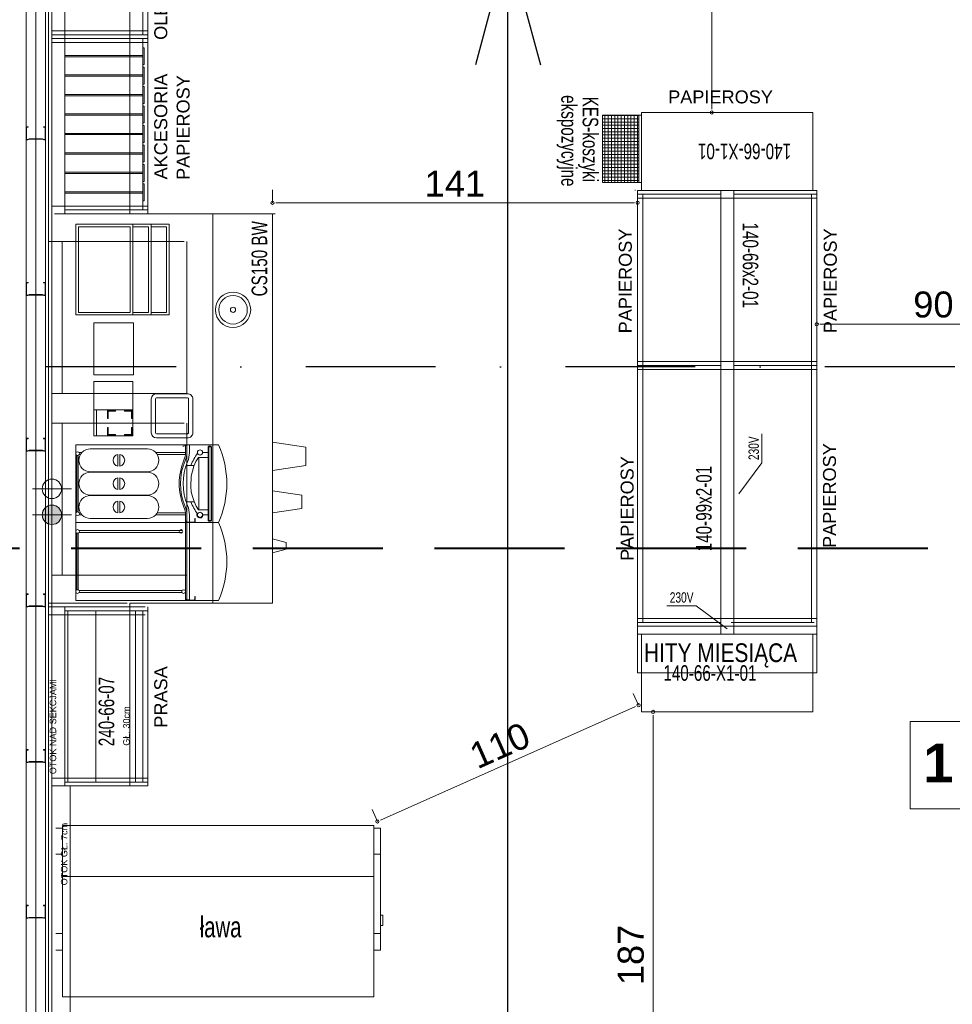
# Model space of a CAD drawing. Header units: millimetres. Extents: x 2016045 to 2079203, y -1576958 to -1542749.
# Tile 20 of 109: x 2031627 to 2035221, y -1565857 to -1562063. Entities that reach past the tile are written whole.
import ezdxf

# ---------------------------------------------------------------- set-up
doc = ezdxf.new("R2010")
doc.units = ezdxf.units.MM
doc.header["$MEASUREMENT"] = 0
for name, pattern in [('Dashed', [5644.44, 2822.22, -2822.22]), ('OSIE', [1000, 500, -250, 0, -250]), ('Przerywana DŁUGA', [700, 500, -200])]:
    doc.linetypes.add(name, pattern=pattern)
for name, color, linetype, lineweight, true_color in [('0_Nr_pióra__11', 7, 'Continuous', 5, 0x6d6d6d), ('Defpoints_Nr_pióra__12', 7, 'Continuous', 5, 0x9f9f9f), ('EWAKUACJA_Nr_pióra__105', 7, 'Continuous', 25, 0xa40f02), ('Instalacje Wod-Kan_Nr_pióra__12', 7, 'Continuous', 5, 0x9f9f9f), ('Instalacje Wod-Kan_Nr_pióra__92', 7, 'Continuous', 5, 0xbdc1c1), ('MEBLE PKN_Nr_pióra__11', 7, 'Continuous', 5, 0x6d6d6d), ('MEBLE PKN_Nr_pióra__12', 7, 'Continuous', 5, 0x9f9f9f), ('OSIE_Nr_pióra__2', 7, 'Continuous', 25, 0x0322fc), ('Otok szary_Nr_pióra__11', 7, 'Continuous', 5, 0x6d6d6d), ('URZADZENIA GASTRO_Nr_pióra__12', 7, 'Continuous', 5, 0x9f9f9f), ('Wymiarowanie_Nr_pióra__3', 7, 'Continuous', 35, 0x008200), ('Wymiary wew_Nr_pióra__11', 7, 'Continuous', 5, 0x6d6d6d), ('Wymiary wew_Nr_pióra__12', 7, 'Continuous', 5, 0x9f9f9f)]:
    doc.layers.add(name, color=color, linetype=linetype, lineweight=lineweight, true_color=true_color)
for name, color, linetype, lineweight in [('Budowlane - Posadzka_Nr_pióra__7', 7, 'Continuous', 13), ('Budowlane - Sciany Wew_Nr_pióra__251', 94, 'Continuous', 20), ('Konstrukcja - scian dzialowych_Nr_pióra__7', 7, 'Continuous', 13), ('opis pomieszczeń_Nr_pióra__1', 7, 'Continuous', 0), ('opis pomieszczeń_Nr_pióra__7', 7, 'Continuous', 13), ('Otok szary_Nr_pióra__1', 7, 'Continuous', 0), ('PRZEKROJE PARTER_Nr_pióra__5', 7, 'Continuous', 40), ('Wymiarowanie_Nr_pióra__1', 7, 'Continuous', 0), ('Ściany_Nr_pióra__51', 5, 'Continuous', 13)]:
    doc.layers.add(name, color=color, linetype=linetype, lineweight=lineweight)
for name, color, linetype in [('EWAKUACJA', 7, 'Continuous'), ('PRZEKROJE PARTER', 7, 'Continuous'), ('Wymiarowanie', 7, 'Continuous')]:
    doc.layers.add(name, color=color, linetype=linetype)
doc.styles.add('GENERATED_STYLE_1', font='arial.ttf')
doc.styles.add('GENERATED_STYLE_4', font='arial.ttf')
doc.linetypes.add('ZIGZAG', pattern='A,0,[1,A1 - Zamość - pawilon - rzut parteru1.Shx,S=0.079365,R=0,X=0,Y=0],-11,0', length=11)
doc.dimstyles.new('GENERATED_STYLE__1', dxfattribs={"dimtxt": 125, "dimasz": 114, "dimexe": 0.18, "dimexo": 0, "dimgap": 0.09, "dimtad": 1, "dimtih": 1, "dimtoh": 1, "dimdec": 0, "dimlfac": 0.1, "dimzin": 0, "dimdsep": 46, "dimtxsty": 'GENERATED_STYLE_1', "dimblk": 'ARROWHEAD_2', "dimblk1": 'ARROWHEAD_2', "dimblk2": 'ARROWHEAD_2', "dimcen": 0.09, "dimclrd": 7, "dimclre": 7, "dimclrt": 7, "dimadec": 4, "dimazin": 0, "dimtfac": 1, "dimtdec": 4, "dimtmove": 0, "dimatfit": 3, "dimfxl": 0, "dimtolj": 1, "dimtzin": 0, "dimarcsym": 0})
doc.dimstyles.new('GENERATED_STYLE__3', dxfattribs={"dimtxt": 125, "dimasz": 114, "dimexe": 0.18, "dimexo": 0, "dimgap": 0.09, "dimtad": 1, "dimdec": 0, "dimlfac": 0.1, "dimzin": 0, "dimdsep": 46, "dimtxsty": 'GENERATED_STYLE_1', "dimblk": 'ARROWHEAD_2', "dimblk1": 'ARROWHEAD_2', "dimblk2": 'ARROWHEAD_2', "dimcen": 0.09, "dimclrd": 7, "dimclre": 7, "dimclrt": 7, "dimadec": 4, "dimazin": 0, "dimtfac": 1, "dimtdec": 4, "dimtmove": 0, "dimatfit": 3, "dimfxl": 0, "dimtolj": 1, "dimtzin": 0, "dimarcsym": 0})

# ---------------------------------------------------------------- blocks, each defined once
blk = doc.blocks.new('Linia_12', base_point=(2033508.5, -1566600.1))
at = {"layer": 'EWAKUACJA_Nr_pióra__105', "linetype": 'Continuous'}
for p, q in [((2033508.5, -1561770.8), (2033383.5, -1562237.3)), ((2033508.5, -1566600.1), (2033508.5, -1561770.8)), ((2033508.5, -1561770.8), (2033633.5, -1562237.3))]:
    blk.add_line(p, q, dxfattribs=at)
blk = doc.blocks.new('*D79', base_point=(1682719.6, -1237567.4))
at = {"layer": 'Wymiarowanie_Nr_pióra__1', "linetype": 'Continuous'}
for p, q in [((2031751.4, -1566089.6), (2031751.4, -1565864.6)), ((2041101, -1566089.6), (2041101, -1565864.6)), ((2031678, -1565977.1), (2031751.4, -1565977.1)), ((2031751.4, -1565977.1), (2041101, -1565977.1)), ((2041101, -1565977.1), (2041174.4, -1565977.1))]:
    blk.add_line(p, q, dxfattribs=at)
at = {"layer": 'Wymiarowanie_Nr_pióra__3', "linetype": 'Continuous'}
for p, q in [((2031794.7, -1565902.1), (2031708.1, -1566052.1)), ((2041057.7, -1566052.1), (2041144.3, -1565902.1))]:
    blk.add_line(p, q, dxfattribs=at)
at = {"layer": 'Wymiarowanie_Nr_pióra__1', "insert": (2036283.9, -1565952.1), "char_height": 125, "attachment_point": 7, "style": 'GENERATED_STYLE_1'}
blk.add_mtext('\\A1;{\\fArial|b0|i0|c238|p38;935}', dxfattribs=at)
blk = doc.blocks.new('ARROWHEAD_2')
at = {"color": 0, "linetype": 'Continuous', "lineweight": 0}
for p, q in [((-0.378, -0.655), (0.378, 0.655)), ((0, 0), (-1, 0))]:
    blk.add_line(p, q, dxfattribs=at)
blk = doc.blocks.new('*D125', base_point=(1682719.6, -1237567.4))
at = {"layer": 'Wymiarowanie_Nr_pióra__1', "linetype": 'Continuous'}
for p, q in [((2044173.5, -1559800.9), (2043948.5, -1559800.9)), ((2044061, -1563400.9), (2044061, -1559800.9)), ((2044173.5, -1563400.9), (2043948.5, -1563400.9))]:
    blk.add_line(p, q, dxfattribs=at)
at = {"layer": 'Wymiarowanie_Nr_pióra__3', "linetype": 'Continuous'}
for p, q in [((2043986, -1559757.6), (2044136, -1559844.2)), ((2043986, -1563357.6), (2044136, -1563444.2))]:
    blk.add_line(p, q, dxfattribs=at)
at = {"layer": 'Wymiarowanie_Nr_pióra__1', "insert": (2044036, -1561743.2), "char_height": 125, "attachment_point": 7, "rotation": 90, "style": 'GENERATED_STYLE_1'}
blk.add_mtext('\\A1;{\\fArial|b0|i0|c238|p38;360}', dxfattribs=at)
blk = doc.blocks.new('*D142', base_point=(1682719.6, -1237567.4))
at = {"layer": 'Wymiarowanie_Nr_pióra__1', "linetype": 'Continuous'}
for p, q in [((2021278.9, -1559800.9), (2021053.9, -1559800.9)), ((2021166.4, -1563400.9), (2021166.4, -1559800.9)), ((2021278.9, -1563400.9), (2021053.9, -1563400.9))]:
    blk.add_line(p, q, dxfattribs=at)
at = {"layer": 'Wymiarowanie_Nr_pióra__3', "linetype": 'Continuous'}
for p, q in [((2021091.4, -1559757.6), (2021241.4, -1559844.2)), ((2021091.4, -1563357.6), (2021241.4, -1563444.2))]:
    blk.add_line(p, q, dxfattribs=at)
at = {"layer": 'Wymiarowanie_Nr_pióra__1', "insert": (2021141.4, -1561743.2), "char_height": 125, "attachment_point": 7, "rotation": 90, "style": 'GENERATED_STYLE_1'}
blk.add_mtext('\\A1;{\\fArial|b0|i0|c238|p38;360}', dxfattribs=at)
blk = doc.blocks.new('Płaszczyzna odcinająca_2', base_point=(2044401, -1564100.9))
at = {"layer": 'PRZEKROJE PARTER_Nr_pióra__5', "linetype": 'Przerywana DŁUGA'}
blk.add_line((2044226, -1564100.9), (2020876.3, -1564100.9), dxfattribs=at)

msp = doc.modelspace()

# ---------------------------------------------------------------- hatches: boundary and pattern name
at = {"layer": 'Instalacje Wod-Kan_Nr_pióra__92', "linetype": 'Continuous'}
msp.add_hatch(color=256, dxfattribs=at).paths.add_polyline_path([(2031713.9, -1563970.9, 1), (2031788.9, -1563970.9, 1)])
at = {"layer": 'MEBLE PKN_Nr_pióra__12', "linetype": 'Continuous'}
h = msp.add_hatch(dxfattribs=at)
h.set_pattern_fill('ANSI37', color=256, style=0, pattern_type=2)
h.set_pattern_definition([(360, (1827045.086, -1307807.213), (0, 12.5), []), (90, (1827045.086, -1307807.213), (-12.5, 0), [])])
h.paths.add_polyline_path([(2034013.5, -1562430.6), (2033873.5, -1562430.6), (2033873.5, -1562690.6), (2034013.5, -1562690.6)])

# ---------------------------------------------------------------- linework, layer by layer
at = {"layer": 'Budowlane - Posadzka_Nr_pióra__7', "linetype": 'Continuous'}
msp.add_line((2031751.7, -1567210.9), (2031751.7, -1563700.9), dxfattribs=at)
at = {"layer": 'Budowlane - Sciany Wew_Nr_pióra__251', "linetype": 'Continuous'}
for p, q in [((2031726.4, -1567265.9), (2031726.4, -1560745.9)), ((2031738.9, -1567278.4), (2031738.9, -1560758.4))]:
    msp.add_line(p, q, dxfattribs=at)
at = {"layer": 'Defpoints_Nr_pióra__12', "linetype": 'Continuous'}
for p, q in [((2034688.5, -1562735.6), (2034688.6, -1562735.6)), ((2032601.4, -1562780.9), (2032601.4, -1562780.9)), ((2033998.5, -1562768.4), (2033998.6, -1562768.4)), ((2033998.5, -1562780.9), (2033998.6, -1562780.9)), ((2034012, -1564704.7), (2034012, -1564704.7)), ((2033017.1, -1565178.4), (2033017.1, -1565178.4))]:
    msp.add_line(p, q, dxfattribs=at)
at = {"layer": 'Instalacje Wod-Kan_Nr_pióra__12', "linetype": 'Continuous'}
for p, q in [((2031826.4, -1563870.9), (2031676.4, -1563870.9)), ((2031826.4, -1563970.9), (2031676.4, -1563970.9))]:
    msp.add_line(p, q, dxfattribs=at)
for centre in [(2031751.4, -1563870.9), (2031751.4, -1563970.9)]:
    msp.add_circle(centre, 37.5, dxfattribs=at)
at = {"layer": 'Konstrukcja - scian dzialowych_Nr_pióra__7', "linetype": 'Continuous'}
for p, q in [((2031651.7, -1552440.9), (2031651.7, -1567210.9)), ((2031651.7, -1562525.9), (2031651.7, -1562475.9)), ((2031651.7, -1562475.9), (2031659.2, -1562475.9)), ((2031659.2, -1562477.6), (2031653.4, -1562477.6)), ((2031653.4, -1562477.6), (2031653.4, -1562524.3)), ((2031659.2, -1562475.9), (2031659.9, -1562475.9)), ((2031659.9, -1562477.6), (2031659.2, -1562477.6)), ((2031659.9, -1562475.9), (2031660.4, -1562476.4)), ((2031660.4, -1562477.1), (2031659.9, -1562477.6)), ((2031660.4, -1562476.4), (2031660.4, -1562477.1)), ((2031718.6, -1562476.4), (2031719.2, -1562475.9)), ((2031718.6, -1562477.1), (2031718.6, -1562476.4)), ((2031719.2, -1562477.6), (2031718.6, -1562477.1)), ((2031719.2, -1562475.9), (2031726.7, -1562475.9)), ((2031725.1, -1562477.6), (2031719.2, -1562477.6)), ((2031725.1, -1562524.3), (2031725.1, -1562477.6)), ((2031726.7, -1562475.9), (2031726.7, -1562525.9)), ((2031653.4, -1562524.3), (2031658.1, -1562524.3)), ((2031658.1, -1562524.3), (2031663.4, -1562522.3)), ((2031663.7, -1562523.9), (2031658.4, -1562525.9)), ((2031663.4, -1562522.3), (2031715, -1562522.3)), ((2031714.7, -1562523.9), (2031663.7, -1562523.9)), ((2031720.1, -1562525.9), (2031714.7, -1562523.9)), ((2031715, -1562522.3), (2031720.4, -1562524.3)), ((2031720.4, -1562524.3), (2031725.1, -1562524.3)), ((2031658.4, -1562525.9), (2031651.7, -1562525.9)), ((2031726.7, -1562525.9), (2031720.1, -1562525.9)), ((2031651.7, -1563125.9), (2031651.7, -1563075.9)), ((2031651.7, -1563075.9), (2031659.2, -1563075.9)), ((2031659.2, -1563077.6), (2031653.4, -1563077.6)), ((2031653.4, -1563077.6), (2031653.4, -1563124.3)), ((2031659.2, -1563075.9), (2031659.9, -1563075.9)), ((2031659.9, -1563077.6), (2031659.2, -1563077.6)), ((2031659.9, -1563075.9), (2031660.4, -1563076.4)), ((2031660.4, -1563077.1), (2031659.9, -1563077.6)), ((2031660.4, -1563076.4), (2031660.4, -1563077.1)), ((2031718.6, -1563076.4), (2031719.2, -1563075.9)), ((2031718.6, -1563077.1), (2031718.6, -1563076.4)), ((2031719.2, -1563077.6), (2031718.6, -1563077.1)), ((2031719.2, -1563075.9), (2031726.7, -1563075.9)), ((2031725.1, -1563077.6), (2031719.2, -1563077.6)), ((2031725.1, -1563124.3), (2031725.1, -1563077.6)), ((2031726.7, -1563075.9), (2031726.7, -1563125.9)), ((2031658.4, -1563125.9), (2031651.7, -1563125.9)), ((2031653.4, -1563124.3), (2031658.1, -1563124.3)), ((2031658.1, -1563124.3), (2031663.4, -1563122.3)), ((2031663.7, -1563123.9), (2031658.4, -1563125.9)), ((2031663.4, -1563122.3), (2031715, -1563122.3)), ((2031714.7, -1563123.9), (2031663.7, -1563123.9)), ((2031720.1, -1563125.9), (2031714.7, -1563123.9)), ((2031715, -1563122.3), (2031720.4, -1563124.3)), ((2031726.7, -1563125.9), (2031720.1, -1563125.9)), ((2031720.4, -1563124.3), (2031725.1, -1563124.3)), ((2031651.7, -1563725.9), (2031651.7, -1563675.9)), ((2031651.7, -1563675.9), (2031659.2, -1563675.9)), ((2031659.2, -1563677.6), (2031653.4, -1563677.6)), ((2031653.4, -1563677.6), (2031653.4, -1563724.3)), ((2031659.2, -1563675.9), (2031659.9, -1563675.9)), ((2031659.9, -1563677.6), (2031659.2, -1563677.6)), ((2031659.9, -1563675.9), (2031660.4, -1563676.4)), ((2031660.4, -1563677.1), (2031659.9, -1563677.6)), ((2031660.4, -1563676.4), (2031660.4, -1563677.1)), ((2031718.6, -1563676.4), (2031719.2, -1563675.9)), ((2031718.6, -1563677.1), (2031718.6, -1563676.4)), ((2031719.2, -1563677.6), (2031718.6, -1563677.1)), ((2031719.2, -1563675.9), (2031726.7, -1563675.9)), ((2031725.1, -1563677.6), (2031719.2, -1563677.6)), ((2031725.1, -1563724.3), (2031725.1, -1563677.6)), ((2031726.7, -1563675.9), (2031726.7, -1563725.9)), ((2031658.4, -1563725.9), (2031651.7, -1563725.9)), ((2031653.4, -1563724.3), (2031658.1, -1563724.3)), ((2031658.1, -1563724.3), (2031663.4, -1563722.3)), ((2031663.7, -1563723.9), (2031658.4, -1563725.9)), ((2031663.4, -1563722.3), (2031715, -1563722.3)), ((2031714.7, -1563723.9), (2031663.7, -1563723.9)), ((2031720.1, -1563725.9), (2031714.7, -1563723.9)), ((2031715, -1563722.3), (2031720.4, -1563724.3)), ((2031726.7, -1563725.9), (2031720.1, -1563725.9)), ((2031720.4, -1563724.3), (2031725.1, -1563724.3)), ((2031651.7, -1564325.9), (2031651.7, -1564275.9)), ((2031651.7, -1564275.9), (2031659.2, -1564275.9)), ((2031659.2, -1564277.6), (2031653.4, -1564277.6)), ((2031653.4, -1564277.6), (2031653.4, -1564324.3)), ((2031659.2, -1564275.9), (2031659.9, -1564275.9)), ((2031659.9, -1564277.6), (2031659.2, -1564277.6)), ((2031659.9, -1564275.9), (2031660.4, -1564276.4)), ((2031660.4, -1564277.1), (2031659.9, -1564277.6)), ((2031660.4, -1564276.4), (2031660.4, -1564277.1)), ((2031718.6, -1564276.4), (2031719.2, -1564275.9)), ((2031718.6, -1564277.1), (2031718.6, -1564276.4)), ((2031719.2, -1564277.6), (2031718.6, -1564277.1)), ((2031719.2, -1564275.9), (2031726.7, -1564275.9)), ((2031725.1, -1564277.6), (2031719.2, -1564277.6)), ((2031725.1, -1564324.3), (2031725.1, -1564277.6)), ((2031726.7, -1564275.9), (2031726.7, -1564325.9)), ((2031658.4, -1564325.9), (2031651.7, -1564325.9)), ((2031653.4, -1564324.3), (2031658.1, -1564324.3)), ((2031658.1, -1564324.3), (2031663.4, -1564322.3)), ((2031663.7, -1564323.9), (2031658.4, -1564325.9)), ((2031663.4, -1564322.3), (2031715, -1564322.3)), ((2031714.7, -1564323.9), (2031663.7, -1564323.9)), ((2031720.1, -1564325.9), (2031714.7, -1564323.9)), ((2031715, -1564322.3), (2031720.4, -1564324.3)), ((2031726.7, -1564325.9), (2031720.1, -1564325.9)), ((2031720.4, -1564324.3), (2031725.1, -1564324.3)), ((2031651.7, -1564925.9), (2031651.7, -1564875.9)), ((2031651.7, -1564875.9), (2031659.2, -1564875.9)), ((2031659.2, -1564877.6), (2031653.4, -1564877.6)), ((2031653.4, -1564877.6), (2031653.4, -1564924.3)), ((2031659.2, -1564875.9), (2031659.9, -1564875.9)), ((2031659.9, -1564877.6), (2031659.2, -1564877.6)), ((2031659.9, -1564875.9), (2031660.4, -1564876.4)), ((2031660.4, -1564877.1), (2031659.9, -1564877.6)), ((2031660.4, -1564876.4), (2031660.4, -1564877.1)), ((2031718.6, -1564876.4), (2031719.2, -1564875.9)), ((2031718.6, -1564877.1), (2031718.6, -1564876.4)), ((2031719.2, -1564877.6), (2031718.6, -1564877.1)), ((2031719.2, -1564875.9), (2031726.7, -1564875.9)), ((2031725.1, -1564877.6), (2031719.2, -1564877.6)), ((2031725.1, -1564924.3), (2031725.1, -1564877.6)), ((2031726.7, -1564875.9), (2031726.7, -1564925.9)), ((2031658.4, -1564925.9), (2031651.7, -1564925.9)), ((2031653.4, -1564924.3), (2031658.1, -1564924.3)), ((2031658.1, -1564924.3), (2031663.4, -1564922.3)), ((2031663.7, -1564923.9), (2031658.4, -1564925.9)), ((2031663.4, -1564922.3), (2031715, -1564922.3)), ((2031714.7, -1564923.9), (2031663.7, -1564923.9)), ((2031720.1, -1564925.9), (2031714.7, -1564923.9)), ((2031715, -1564922.3), (2031720.4, -1564924.3)), ((2031726.7, -1564925.9), (2031720.1, -1564925.9)), ((2031720.4, -1564924.3), (2031725.1, -1564924.3)), ((2031651.7, -1565525.9), (2031651.7, -1565475.9)), ((2031651.7, -1565475.9), (2031659.2, -1565475.9)), ((2031659.2, -1565477.6), (2031653.4, -1565477.6)), ((2031653.4, -1565477.6), (2031653.4, -1565524.3)), ((2031659.2, -1565475.9), (2031659.9, -1565475.9)), ((2031659.9, -1565477.6), (2031659.2, -1565477.6)), ((2031659.9, -1565475.9), (2031660.4, -1565476.4)), ((2031660.4, -1565477.1), (2031659.9, -1565477.6)), ((2031660.4, -1565476.4), (2031660.4, -1565477.1)), ((2031718.6, -1565476.4), (2031719.2, -1565475.9)), ((2031718.6, -1565477.1), (2031718.6, -1565476.4)), ((2031719.2, -1565477.6), (2031718.6, -1565477.1)), ((2031719.2, -1565475.9), (2031726.7, -1565475.9)), ((2031725.1, -1565477.6), (2031719.2, -1565477.6)), ((2031725.1, -1565524.3), (2031725.1, -1565477.6)), ((2031726.7, -1565475.9), (2031726.7, -1565525.9)), ((2031658.1, -1565524.3), (2031663.4, -1565522.3)), ((2031663.4, -1565522.3), (2031715, -1565522.3)), ((2031715, -1565522.3), (2031720.4, -1565524.3)), ((2031658.4, -1565525.9), (2031651.7, -1565525.9)), ((2031653.4, -1565524.3), (2031658.1, -1565524.3)), ((2031663.7, -1565523.9), (2031658.4, -1565525.9)), ((2031714.7, -1565523.9), (2031663.7, -1565523.9)), ((2031720.1, -1565525.9), (2031714.7, -1565523.9)), ((2031726.7, -1565525.9), (2031720.1, -1565525.9)), ((2031720.4, -1565524.3), (2031725.1, -1565524.3))]:
    msp.add_line(p, q, dxfattribs=at)
at = {"layer": 'Konstrukcja - scian dzialowych_Nr_pióra__7', "linetype": 'ZIGZAG'}
msp.add_line((2031689.2, -1566700.9), (2031689.2, -1560770.9), dxfattribs=at)
at = {"layer": 'MEBLE PKN_Nr_pióra__12', "linetype": 'Continuous'}
for p, q in [((2031801.4, -1562810.9), (2031801.4, -1560770.9)), ((2032121.4, -1562810.9), (2032121.4, -1560770.9)), ((2032101.4, -1562120.9), (2032101.4, -1561460.9)), ((2032121.4, -1562105.9), (2031751.4, -1562105.9)), ((2032121.4, -1562120.9), (2031751.4, -1562120.9)), ((2031751.4, -1562135.9), (2032121.4, -1562135.9)), ((2032101.4, -1562795.9), (2032101.4, -1562135.9)), ((2031751.4, -1562150.9), (2032121.4, -1562150.9)), ((2032106.4, -1562170.9), (2032101.4, -1562170.9)), ((2032106.4, -1562235.9), (2032106.4, -1562170.9)), ((2032101.4, -1562200.9), (2031801.4, -1562200.9)), ((2031801.4, -1562205.9), (2032101.4, -1562205.9)), ((2032101.4, -1562235.9), (2032106.4, -1562235.9)), ((2032106.4, -1562245.9), (2032101.4, -1562245.9)), ((2032106.4, -1562310.9), (2032106.4, -1562245.9)), ((2032101.4, -1562275.9), (2031801.4, -1562275.9)), ((2031801.4, -1562280.9), (2032101.4, -1562280.9)), ((2032101.4, -1562310.9), (2032106.4, -1562310.9)), ((2032106.4, -1562320.9), (2032101.4, -1562320.9)), ((2032106.4, -1562385.9), (2032106.4, -1562320.9)), ((2032101.4, -1562350.9), (2031801.4, -1562350.9)), ((2031801.4, -1562355.9), (2032101.4, -1562355.9)), ((2032101.4, -1562385.9), (2032106.4, -1562385.9)), ((2032106.4, -1562395.9), (2032101.4, -1562395.9)), ((2032106.4, -1562460.9), (2032106.4, -1562395.9)), ((2032101.4, -1562425.9), (2031801.4, -1562425.9)), ((2031801.4, -1562430.9), (2032101.4, -1562430.9)), ((2034023.5, -1562430.6), (2033873.5, -1562430.6)), ((2033873.5, -1562430.6), (2033873.5, -1562690.6)), ((2034013.5, -1562430.6), (2034013.5, -1562690.6)), ((2034023.5, -1562720.6), (2034023.5, -1562420.6)), ((2034023.5, -1562420.6), (2034683.5, -1562420.6)), ((2034683.5, -1562420.6), (2034683.5, -1562720.6)), ((2032101.4, -1562460.9), (2032106.4, -1562460.9)), ((2032106.4, -1562470.9), (2032101.4, -1562470.9)), ((2032106.4, -1562535.9), (2032106.4, -1562470.9)), ((2032101.4, -1562500.9), (2031801.4, -1562500.9)), ((2031801.4, -1562505.9), (2032101.4, -1562505.9)), ((2032101.4, -1562535.9), (2032106.4, -1562535.9)), ((2032106.4, -1562545.9), (2032101.4, -1562545.9)), ((2032106.4, -1562610.9), (2032106.4, -1562545.9)), ((2032101.4, -1562575.9), (2031801.4, -1562575.9)), ((2031801.4, -1562580.9), (2032101.4, -1562580.9)), ((2032101.4, -1562610.9), (2032106.4, -1562610.9)), ((2032106.4, -1562620.9), (2032101.4, -1562620.9)), ((2032106.4, -1562685.9), (2032106.4, -1562620.9)), ((2032101.4, -1562650.9), (2031801.4, -1562650.9)), ((2031801.4, -1562655.9), (2032101.4, -1562655.9)), ((2032101.4, -1562685.9), (2032106.4, -1562685.9)), ((2032106.4, -1562695.9), (2032101.4, -1562695.9)), ((2032106.4, -1562760.9), (2032106.4, -1562695.9)), ((2033873.5, -1562690.6), (2034023.5, -1562690.6)), ((2032101.4, -1562725.9), (2031801.4, -1562725.9)), ((2031801.4, -1562730.9), (2032101.4, -1562730.9)), ((2034698.5, -1562720.6), (2034008.5, -1562720.6)), ((2034008.5, -1564430.6), (2034008.5, -1562720.6)), ((2034008.5, -1562735.6), (2034328.5, -1562735.6)), ((2034008.5, -1562750.6), (2034698.5, -1562750.6)), ((2034028.5, -1564385.6), (2034028.5, -1562735.6)), ((2034328.5, -1564430.6), (2034328.5, -1562720.6)), ((2034378.5, -1562720.6), (2034378.5, -1564430.6)), ((2034698.5, -1562735.6), (2034378.5, -1562735.6)), ((2034678.5, -1562735.6), (2034678.5, -1564385.6)), ((2034698.5, -1564430.6), (2034698.5, -1562720.6)), ((2031750.8, -1562770.9), (2031750.8, -1562755.9)), ((2032121.4, -1562780.9), (2031751.4, -1562780.9)), ((2032101.4, -1562760.9), (2032106.4, -1562760.9)), ((2031761.4, -1562810.9), (2032611.4, -1562810.9)), ((2032121.4, -1562795.9), (2031801.4, -1562795.9)), ((2032601.4, -1562810.9), (2032601.4, -1564310.9)), ((2031843.4, -1563200.9), (2031843.4, -1562850.9)), ((2031843.4, -1562850.9), (2032203.4, -1562850.9)), ((2031853.4, -1563190.9), (2031853.4, -1562860.9)), ((2031853.4, -1562860.9), (2032053.4, -1562860.9)), ((2032053.4, -1562860.9), (2032053.4, -1563190.9)), ((2032063.4, -1563200.9), (2032063.4, -1562850.9)), ((2032063.4, -1562860.9), (2032123.4, -1562860.9)), ((2032123.4, -1562860.9), (2032123.4, -1563190.9)), ((2032133.4, -1563200.9), (2032133.4, -1562850.9)), ((2032133.4, -1562860.9), (2032193.4, -1562860.9)), ((2032193.4, -1562860.9), (2032193.4, -1563190.9)), ((2032203.4, -1562850.9), (2032203.4, -1563200.9)), ((2031781.4, -1562917.9), (2031741.4, -1562917.9)), ((2031791.4, -1563503.9), (2031791.4, -1562917.9)), ((2032203.4, -1563200.9), (2031843.4, -1563200.9)), ((2032053.4, -1563190.9), (2031853.4, -1563190.9)), ((2032123.4, -1563190.9), (2032063.4, -1563190.9)), ((2032193.4, -1563190.9), (2032133.4, -1563190.9)), ((2031913.4, -1563430.9), (2031913.4, -1563230.9)), ((2031913.4, -1563230.9), (2032065.4, -1563230.9)), ((2032065.4, -1563230.9), (2032065.4, -1563430.9)), ((2034698.5, -1563380.6), (2034008.5, -1563380.6)), ((2034328.5, -1563395.6), (2034008.5, -1563395.6)), ((2034378.5, -1563395.6), (2034698.5, -1563395.6)), ((2032065.4, -1563430.9), (2031913.4, -1563430.9)), ((2034008.5, -1563410.6), (2034698.5, -1563410.6)), ((2031913.4, -1563457), (2031913.4, -1563667)), ((2032063.4, -1563457), (2031913.4, -1563457)), ((2032063.4, -1563667), (2032063.4, -1563457)), ((2031751.4, -1563503.9), (2031791.4, -1563503.9)), ((2032154.3, -1563504.5), (2032274.3, -1563504.5)), ((2032134.3, -1563654.5), (2032134.3, -1563524.5)), ((2032150.3, -1563654.5), (2032150.3, -1563524.5)), ((2032154.3, -1563520.5), (2032274.3, -1563520.5)), ((2032278.3, -1563524.5), (2032278.3, -1563654.5)), ((2032294.3, -1563524.5), (2032294.3, -1563654.5)), ((2031913.4, -1563567), (2032063.4, -1563567)), ((2031923.4, -1563567), (2031923.4, -1563667)), ((2031965.9, -1563599.5), (2031965.9, -1563569.5)), ((2031965.9, -1563569.5), (2031995.9, -1563569.5)), ((2031995.9, -1563572), (2031968.4, -1563572)), ((2031968.4, -1563572), (2031968.4, -1563599.5)), ((2031995.9, -1563569.5), (2031995.9, -1563572)), ((2032060.9, -1563569.5), (2032030.9, -1563569.5)), ((2032030.9, -1563569.5), (2032030.9, -1563572)), ((2032030.9, -1563572), (2032058.4, -1563572)), ((2032058.4, -1563572), (2032058.4, -1563599.5)), ((2032060.9, -1563599.5), (2032060.9, -1563569.5)), ((2031791.4, -1563617.9), (2031751.4, -1563617.9)), ((2031791.4, -1564203.9), (2031791.4, -1563617.9)), ((2031968.4, -1563599.5), (2031965.9, -1563599.5)), ((2032058.4, -1563599.5), (2032060.9, -1563599.5)), ((2031965.9, -1563634.5), (2031965.9, -1563664.5)), ((2031968.4, -1563634.5), (2031965.9, -1563634.5)), ((2031968.4, -1563662), (2031968.4, -1563634.5)), ((2031995.9, -1563662), (2031968.4, -1563662)), ((2031995.9, -1563664.5), (2031995.9, -1563662)), ((2032030.9, -1563664.5), (2032030.9, -1563662)), ((2032030.9, -1563662), (2032058.4, -1563662)), ((2032058.4, -1563662), (2032058.4, -1563634.5)), ((2032058.4, -1563634.5), (2032060.9, -1563634.5)), ((2032060.9, -1563634.5), (2032060.9, -1563664.5)), ((2032214.3, -1563658.5), (2032154.3, -1563658.5)), ((2034487.5, -1563771.1), (2034487.5, -1563658.3)), ((2031843.4, -1563700.9), (2032393.4, -1563700.9)), ((2031843.4, -1564300.9), (2031843.4, -1563700.9)), ((2031913.4, -1563667), (2032063.4, -1563667)), ((2031965.9, -1563664.5), (2031995.9, -1563664.5)), ((2032060.9, -1563664.5), (2032030.9, -1563664.5)), ((2032214.3, -1563674.5), (2032154.3, -1563674.5)), ((2032266.4, -1563700.9), (2032266.4, -1563730.9)), ((2032601.4, -1563691.3), (2032730, -1563710.4)), ((2031843.4, -1563730.9), (2031844.6, -1563730.9)), ((2031844.6, -1563738.9), (2031843.4, -1563738.9)), ((2031856.1, -1563730.9), (2031867.2, -1563730.9)), ((2031861.3, -1563738.9), (2031856.1, -1563738.9)), ((2031899.4, -1563716.9), (2032119.4, -1563716.9)), ((2032005.9, -1563738.7), (2032005.9, -1563783.1)), ((2032012.9, -1563783.1), (2032012.9, -1563738.7)), ((2032151.6, -1563730.9), (2032266.4, -1563730.9)), ((2032266, -1563738.9), (2032157.5, -1563738.9)), ((2032256.4, -1563705.9), (2032261.4, -1563705.9)), ((2032261.4, -1563702.9), (2032271.4, -1563702.9)), ((2032271.4, -1563730.9), (2032271.4, -1563702.9)), ((2032281.4, -1563702.9), (2032281.4, -1563730.9)), ((2032331.9, -1563730.9), (2032354.1, -1563730.9)), ((2032354.1, -1563708.4), (2032355.6, -1563706.9)), ((2032366.1, -1563708.4), (2032354.1, -1563708.4)), ((2032354.1, -1563708.4), (2032354.1, -1563993.4)), ((2032355.6, -1563706.9), (2032355.6, -1563994.9)), ((2032364.6, -1563706.9), (2032355.6, -1563706.9)), ((2032364.6, -1563706.9), (2032366.1, -1563708.4)), ((2032364.6, -1563994.9), (2032364.6, -1563706.9)), ((2032366.1, -1563993.4), (2032366.1, -1563708.4)), ((2032730, -1563710.4), (2032730, -1563781.3)), ((2031847.9, -1563741.5), (2031847.9, -1563960.4)), ((2031852.9, -1563960.4), (2031852.9, -1563741.5)), ((2032298.4, -1563783.9), (2032306.4, -1563766)), ((2032306.4, -1563766), (2032316, -1563749.5)), ((2032354.1, -1563749.5), (2032316, -1563749.5)), ((2032317.1, -1563952.4), (2032317.1, -1563749.5)), ((2034398.5, -1563890.6), (2034487.5, -1563771.1)), ((2032119.4, -1563804.9), (2031899.4, -1563804.9)), ((2031899.4, -1563806.9), (2032119.4, -1563806.9)), ((2032268.5, -1563780.9), (2032299.6, -1563780.9)), ((2032288.1, -1563822.5), (2032298.4, -1563783.9)), ((2032730, -1563781.3), (2032601.4, -1563800.4)), ((2032005.9, -1563828.7), (2032005.9, -1563873.1)), ((2032012.9, -1563873.1), (2032012.9, -1563828.7)), ((2032286.3, -1563862.5), (2032288.1, -1563822.5)), ((2032288.5, -1563882.1), (2032286.3, -1563862.5)), ((2032292.8, -1563901), (2032288.5, -1563882.1)), ((2032601.4, -1563878.6), (2032715, -1563895.5)), ((2032119.4, -1563894.9), (2031899.4, -1563894.9)), ((2031899.4, -1563896.9), (2032119.4, -1563896.9)), ((2032005.9, -1563918.7), (2032005.9, -1563963.1)), ((2032012.9, -1563963.1), (2032012.9, -1563918.7)), ((2032299.6, -1563920.9), (2032268.5, -1563920.9)), ((2032299, -1563919.5), (2032292.8, -1563901)), ((2032307.4, -1563937.6), (2032299, -1563919.5)), ((2032715, -1563895.5), (2032715, -1563946.4)), ((2031843.4, -1563962.9), (2031844.6, -1563962.9)), ((2031856.1, -1563962.9), (2031861.3, -1563962.9)), ((2032157.5, -1563962.9), (2032266, -1563962.9)), ((2032316, -1563952.4), (2032307.4, -1563937.6)), ((2032316, -1563952.4), (2032354.1, -1563952.4)), ((2032715, -1563946.4), (2032601.4, -1563963.3)), ((2031844.6, -1563970.9), (2031843.4, -1563970.9)), ((2031843.4, -1564000.9), (2032393.4, -1564000.9)), ((2031867.2, -1563970.9), (2031856.1, -1563970.9)), ((2032119.4, -1563984.9), (2031899.4, -1563984.9)), ((2032266.4, -1563970.9), (2032151.6, -1563970.9)), ((2032266.4, -1563970.9), (2032266.4, -1564300.9)), ((2032271.4, -1563995.9), (2032266.4, -1563995.9)), ((2032267.9, -1563995.9), (2032267.9, -1563997.8)), ((2032269.4, -1563999.3), (2032300.4, -1563999.3)), ((2032300.4, -1564000.8), (2032269.4, -1564000.8)), ((2032271.4, -1564300.9), (2032271.4, -1563970.9)), ((2032281.4, -1563998.9), (2032271.4, -1563998.9)), ((2032281.4, -1563970.9), (2032281.4, -1564300.9)), ((2032303.4, -1563985.8), (2032301.9, -1563985.8)), ((2032301.9, -1563997.8), (2032301.9, -1563985.8)), ((2032303.4, -1563990.3), (2032301.9, -1563990.3)), ((2032301.9, -1563992.2), (2032303.4, -1563992.2)), ((2032303.4, -1563985.8), (2032303.4, -1563997.8)), ((2032354.1, -1563970.9), (2032331.9, -1563970.9)), ((2032354.1, -1563993.4), (2032366.1, -1563993.4)), ((2032355.6, -1563994.9), (2032354.1, -1563993.4)), ((2032355.6, -1563994.9), (2032364.6, -1563994.9)), ((2032366.1, -1563993.4), (2032364.6, -1563994.9)), ((2031843.4, -1564030.9), (2031844.6, -1564030.9)), ((2031844.6, -1564038.9), (2031843.4, -1564038.9)), ((2031847.9, -1564041.5), (2031847.9, -1564260.4)), ((2031852.9, -1564260.4), (2031852.9, -1564041.5)), ((2031856.1, -1564030.9), (2032253.2, -1564030.9)), ((2032253.2, -1564038.9), (2031856.1, -1564038.9)), ((2032601.4, -1564064), (2032654.2, -1564077.8)), ((2032654.2, -1564077.8), (2032654.2, -1564104)), ((2032654.2, -1564104), (2032601.4, -1564117.8)), ((2031751.4, -1564203.9), (2031791.4, -1564203.9)), ((2031843.4, -1564262.9), (2031844.6, -1564262.9)), ((2031844.6, -1564270.9), (2031843.4, -1564270.9)), ((2031856.1, -1564262.9), (2032253.2, -1564262.9)), ((2032253.2, -1564270.9), (2031856.1, -1564270.9)), ((2032393.4, -1564300.9), (2031843.4, -1564300.9)), ((2032271.4, -1564295.9), (2032266.4, -1564295.9)), ((2032267.9, -1564295.9), (2032267.9, -1564297.8)), ((2032269.4, -1564299.3), (2032300.4, -1564299.3)), ((2032300.4, -1564300.8), (2032269.4, -1564300.8)), ((2032281.4, -1564298.9), (2032271.4, -1564298.9)), ((2032303.4, -1564285.8), (2032301.9, -1564285.8)), ((2032301.9, -1564297.8), (2032301.9, -1564285.8)), ((2032303.4, -1564290.3), (2032301.9, -1564290.3)), ((2032301.9, -1564292.2), (2032303.4, -1564292.2)), ((2032303.4, -1564285.8), (2032303.4, -1564297.8)), ((2032111.4, -1564325.9), (2031741.4, -1564325.9)), ((2031801.4, -1565015.9), (2031801.4, -1564325.9)), ((2031801.4, -1564340.9), (2032121.4, -1564340.9)), ((2031812.9, -1565000.9), (2031812.9, -1564340.9)), ((2031920.2, -1565000.9), (2031920.2, -1564340.9)), ((2032074, -1565000.9), (2032074, -1564340.9)), ((2032101.4, -1564340.9), (2032101.4, -1565000.9)), ((2032121.4, -1565015.9), (2032121.4, -1564325.9)), ((2032601.4, -1564310.9), (2032371.4, -1564310.9)), ((2034234.1, -1564321.5), (2034121.3, -1564321.5)), ((2034353.5, -1564410.6), (2034234.1, -1564321.5)), ((2031741.4, -1564355.9), (2032111.4, -1564355.9)), ((2034698.5, -1564370.6), (2034008.5, -1564370.6)), ((2034008.5, -1564385.6), (2034328.5, -1564385.6)), ((2034698.5, -1564400.6), (2034008.5, -1564400.6)), ((2034688.5, -1564385.6), (2034368.5, -1564385.6)), ((2034008.5, -1564430.6), (2034008.5, -1564580.6)), ((2034008.5, -1564430.6), (2034698.5, -1564430.6)), ((2034023.5, -1564730.6), (2034023.5, -1564430.6)), ((2034683.5, -1564430.6), (2034683.5, -1564730.6)), ((2034698.5, -1564580.6), (2034698.5, -1564430.6)), ((2034008.5, -1564580.6), (2034698.5, -1564580.6)), ((2034683.5, -1564730.6), (2034023.5, -1564730.6)), ((2032121.4, -1564985.9), (2031751.4, -1564985.9)), ((2031751.4, -1565015.9), (2032121.4, -1565015.9)), ((2032121.4, -1565000.9), (2031801.4, -1565000.9)), ((2031767.1, -1565178.4), (2031792.1, -1565178.4)), ((2031792.1, -1565168.4), (2031792.1, -1565828.9)), ((2032992.1, -1565168.4), (2031792.1, -1565168.4)), ((2032992.1, -1565168.4), (2032992.1, -1565828.9)), ((2033017.1, -1565178.4), (2032992.1, -1565178.4)), ((2033017.1, -1565178.4), (2033017.1, -1565649.3)), ((2031767.1, -1565278.4), (2031792.1, -1565278.4)), ((2033017.1, -1565278.4), (2032992.1, -1565278.4)), ((2031792.1, -1565364.7), (2032992.1, -1565364.7)), ((2033017.1, -1565514.3), (2033027.1, -1565514.3)), ((2033027.1, -1565514.3), (2033027.1, -1565554)), ((2033027.1, -1565554), (2033017.1, -1565554)), ((2031792.1, -1565584.3), (2031767.1, -1565584.3)), ((2032992.1, -1565584.3), (2033017.1, -1565584.3)), ((2031767.1, -1565649.3), (2031792.1, -1565649.3)), ((2033017.1, -1565649.3), (2032992.1, -1565649.3)), ((2032992.1, -1565828.9), (2031792.1, -1565828.9))]:
    msp.add_line(p, q, dxfattribs=at)
at = {"layer": 'MEBLE PKN_Nr_pióra__12', "linetype": 'Dashed'}
for p, q in [((2032371.4, -1562810.9), (2032371.4, -1564310.9)), ((2031781.4, -1562917.9), (2032261.7, -1562917.9)), ((2032271.7, -1562917.9), (2032271.7, -1563503.9)), ((2032271.7, -1563503.9), (2031791.4, -1563503.9)), ((2031781.4, -1563617.9), (2032261.7, -1563617.9)), ((2032271.7, -1563617.9), (2032271.7, -1564203.9)), ((2032271.7, -1564203.9), (2031791.4, -1564203.9)), ((2032371.4, -1564310.9), (2032051.4, -1564310.9))]:
    msp.add_line(p, q, dxfattribs=at)
at = {"layer": 'MEBLE PKN_Nr_pióra__12', "linetype": 'Continuous'}
for centre, radius in [((2032449.4, -1563180.9), 68), ((2032449.4, -1563180.9), 55), ((2032449.4, -1563180.9), 10), ((2031850.4, -1563734.9), 7), ((2032322.1, -1563730.7), 9.8), ((2031850.4, -1563966.9), 7), ((2032322.1, -1563971.2), 9.8), ((2031850.4, -1564034.9), 7), ((2032248.9, -1564034.9), 7), ((2031850.4, -1564266.9), 7), ((2032258.9, -1564266.9), 7)]:
    msp.add_circle(centre, radius, dxfattribs=at)
for centre, radius, start, end in [((2032154.3, -1563524.5), 20, 90, 180), ((2032274.3, -1563524.5), 20, 359.9996, 90), ((2032154.3, -1563524.5), 4, 90, 180), ((2032274.3, -1563524.5), 4, 0, 90), ((2032154.3, -1563654.5), 20, 180, 270), ((2032154.3, -1563654.5), 4, 180, 270), ((2032244.3, -3882726.3), 2319067.8, 89.9992588, 90.0007412), ((2032274.3, -1563654.5), 20, 269.9993, 0), ((2032274.3, -1563654.5), 4, 269.9993, 0), ((2032244.3, -3882726.5), 2319052, 89.9992588, 90.0007412), ((2032057.8, -1563850.9), 367.6, 335.9148, 24.0852), ((2031899.4, -1563760.9), 44, 90, 270), ((2032009.4, -1563760.9), 22.5, 98.949, 261.051), ((2032009.4, -1563760.9), 22.5, 278.949, 81.051), ((2032119.4, -1563760.9), 44, 270, 90), ((2032191.4, -1563730.9), 75, 336.8311, 0), ((2032191.4, -1563730.9), 80, 336.8311, 0), ((2032191.4, -1563730.9), 90, 336.8311, 0), ((2032471.8, -1563850.9), 197.4, 143.64, 159.2283), ((2032471.8, -1563850.9), 230, 156.8311, 203.1689), ((2032471.8, -1563850.9), 225, 156.8311, 203.1689), ((2032471.8, -1563850.9), 215, 156.8311, 203.1689), ((2031899.4, -1563850.9), 44, 90, 270), ((2032119.4, -1563850.9), 44, 270, 90), ((2032009.4, -1563850.9), 22.5, 98.949, 261.051), ((2032009.4, -1563850.9), 22.5, 278.949, 81.051), ((2031899.4, -1563940.9), 44, 90, 270), ((2032009.4, -1563940.9), 22.5, 98.949, 261.051), ((2032009.4, -1563940.9), 22.5, 278.949, 81.051), ((2032119.4, -1563940.9), 44, 270, 90), ((2032471.8, -1563850.9), 197.4, 200.7717, 216.36), ((2032191.4, -1563970.9), 75, 0, 23.1689), ((2032191.4, -1563970.9), 80, 0, 23.1689), ((2032191.4, -1563970.9), 90, 0, 23.1689), ((2032322.1, -1563971.2), 11.8, 154.3869, 1.2192), ((2032322.1, -1563971.2), 10.9, 156.7028, 1.3087), ((2032269.4, -1563997.8), 3, 180, 270), ((2032269.4, -1563997.8), 1.5, 180, 270), ((2032300.4, -1563997.8), 3, 270, 0), ((2032300.4, -1563997.8), 1.5, 270, 0), ((2032057.8, -1564150.9), 367.6, 335.9148, 24.0852), ((2032269.4, -1564297.8), 3, 180, 270), ((2032269.4, -1564297.8), 1.5, 180, 270), ((2032300.4, -1564297.8), 3, 270, 0), ((2032300.4, -1564297.8), 1.5, 270, 0)]:
    msp.add_arc(centre, radius, start, end, dxfattribs=at)
at = {"layer": 'opis pomieszczeń_Nr_pióra__1', "linetype": 'Continuous', "flags": 128}
msp.add_lwpolyline([(2035058.8, -1564768.1), (2035272.6, -1564768.1), (2035272.6, -1565103.8), (2035058.8, -1565103.8)], close=True, dxfattribs=at)
at = {"layer": 'OSIE_Nr_pióra__2', "linetype": 'OSIE'}
msp.add_line((2044231, -1563400.9), (2020876.3, -1563400.9), dxfattribs=at)
at = {"layer": 'Otok szary_Nr_pióra__1', "linetype": 'Dashed'}
for p, q in [((2032051.4, -1560770.9), (2032051.4, -1562810.9)), ((2031741.4, -1564310.9), (2032041.4, -1564310.9)), ((2032051.4, -1564310.9), (2032051.4, -1565015.9)), ((2031821.4, -1565015.9), (2031821.4, -1567210.9))]:
    msp.add_line(p, q, dxfattribs=at)
at = {"layer": 'URZADZENIA GASTRO_Nr_pióra__12', "linetype": 'Continuous'}
msp.add_line((2031751.1, -1564827.1), (2031751.1, -1564842.7), dxfattribs=at)
at = {"layer": 'Wymiary wew_Nr_pióra__12', "linetype": 'Continuous'}
for p, q in [((2034293.8, -1561433.4), (2034293.8, -1562408.1)), ((2032601.4, -1562768.4), (2032601.4, -1562718.4)), ((2033998.5, -1562720.6), (2033998.5, -1562718.4)), ((2033996, -1562768.4), (2032613.9, -1562768.4)), ((2035586, -1563236.4), (2034711, -1563236.4)), ((2034012, -1564704.7), (2033991.6, -1564659)), ((2034000.6, -1564709.7), (2033017, -1565147.5)), ((2034068, -1564743.1), (2034068, -1566590.1)), ((2033005.5, -1565152.5), (2032985.2, -1565106.9))]:
    msp.add_line(p, q, dxfattribs=at)
for centre in [(2034293.8, -1562420.6), (2032601.4, -1562768.4), (2034008.5, -1562768.4), (2034698.5, -1563236.4), (2034012, -1564704.7), (2034068, -1564730.6), (2033005.5, -1565152.5)]:
    msp.add_circle(centre, 6.25, dxfattribs=at)
at = {"layer": 'Ściany_Nr_pióra__51', "linetype": 'Continuous'}
msp.add_line((2031751.4, -1567290.9), (2031751.4, -1560770.9), dxfattribs=at)

# ---------------------------------------------------------------- block references
at = {"layer": 'EWAKUACJA', "color": 14, "linetype": 'Continuous', "lineweight": 25, "true_color": 0xa40f02}
msp.add_blockref('Linia_12', (2033508.5, -1566600.1), dxfattribs=at)
at = {"layer": 'PRZEKROJE PARTER'}
msp.add_blockref('Płaszczyzna odcinająca_2', (2044401, -1564100.9), dxfattribs=at)

# ---------------------------------------------------------------- texts
at = {"layer": '0_Nr_pióra__11', "linetype": 'Continuous', "char_height": 50, "attachment_point": 7, "rotation": 90, "style": 'GENERATED_STYLE_1'}
for insert in [(2032282.8, -1562680.4), (2033986.6, -1563271.6), (2034776.4, -1563270.9), (2034773.4, -1564098.7), (2033993.7, -1564148.5)]:
    msp.add_mtext('\\A1;{\\fArial|b0|i0|c238|p38;PAPIEROSY}', dxfattribs=dict(at, insert=insert))
at = {"layer": '0_Nr_pióra__11', "linetype": 'Continuous', "insert": (2034126, -1562386.2), "char_height": 50, "attachment_point": 7, "style": 'GENERATED_STYLE_1'}
msp.add_mtext('\\A1;{\\fArial|b0|i0|c238|p38;PAPIEROSY}', dxfattribs=at)
at = {"layer": 'MEBLE PKN_Nr_pióra__11', "linetype": 'Continuous', "attachment_point": 7, "style": 'GENERATED_STYLE_1'}
for s, insert, char_height, rotation in [('\\A1;{\\fArial|b0|i0|c238|p38;OLEJE/KOSMETYKI}', (2032196.6, -1562140.6), 50, 90), ('\\A1;{\\fArial|b0|i0|c238|p38;AKCESORIA}', (2032196.6, -1562678.5), 50, 90), ('\\A1;{\\W0.700000x;\\fArial|b0|i0|c238|p38;ekspozycyjne}', (2033696.2, -1562353.6), 60, 270), ('\\A1;{\\W0.700000x;\\fArial|b0|i0|c238|p38;KES-koszyki}', (2033778.5, -1562359.6), 60, 270), ('\\A1;{\\W0.700000x;\\fArial|b0|i0|c238|p38;140-66-X1-01}', (2034599.5, -1562539.6), 60, 180), ('\\A1;{\\W0.700000x;\\fArial|b0|i0|c238|p38;CS150 BW}', (2032581.8, -1563129.2), 60, 90), ('\\A1;{\\W0.700000x;\\fArial|b0|i0|c238|p38;140-66x2-01}', (2034412.6, -1562844.6), 60, 270), ('\\A1;{\\W0.700000x;\\fArial|b0|i0|c238|p38;230V}', (2034476.2, -1563760.1), 40, 90), ('\\A1;{\\W0.700000x;\\fArial|b0|i0|c238|p38;140-99x2-01}', (2034294.4, -1564111.6), 60, 90), ('\\A1;{\\W0.700000x;\\fArial|b0|i0|c238|p38;240-66-07}', (2031992.3, -1564862.9), 60, 90), ('\\A1;{\\fArial|b0|i0|c238|p38;PRASA}', (2032196.6, -1564791.4), 50, 90)]:
    msp.add_mtext(s, dxfattribs=dict(at, insert=insert, char_height=char_height, rotation=rotation))
for s, insert, char_height in [('\\A1;{\\W0.700000x;\\fArial|b0|i0|c238|p38;230V}', (2034132.3, -1564310.1), 40), ('\\A1;{\\W0.800000x;\\fArial|b0|i0|c238|p38;HITY MIESIĄCA}', (2034032.8, -1564559.7), 72), ('\\A1;{\\W0.700000x;\\fArial|b0|i0|c238|p38;140-66-X1-01}', (2034107.6, -1564611.5), 60), ('\\A1;{\\W0.700000x;\\fArial|b0|i0|c238|p38;ława}', (2032320.9, -1565600.4), 80)]:
    msp.add_mtext(s, dxfattribs=dict(at, insert=insert, char_height=char_height))
at = {"layer": 'opis pomieszczeń_Nr_pióra__7', "linetype": 'Continuous', "insert": (2035108.8, -1565002.4), "char_height": 150, "attachment_point": 7, "style": 'GENERATED_STYLE_4'}
msp.add_mtext('\\A1;{\\fArial|b1|i0|c238|p38;1}', dxfattribs=at)
at = {"layer": 'Otok szary_Nr_pióra__11', "linetype": 'Continuous', "char_height": 25, "attachment_point": 7, "rotation": 90, "style": 'GENERATED_STYLE_1'}
for s, insert in [('\\A1;{\\fArial|b0|i0|c238|p38;OTOK NAD SEKCJAMI}', (2031768.3, -1564970.7)), ('\\A1;{\\fArial|b0|i0|c238|p38;GŁ. 30cm}', (2032051.3, -1564860.8)), ('\\A1;{\\fArial|b0|i0|c238|p38;OTOK GŁ. 7cm}', (2031811.5, -1565398.9))]:
    msp.add_mtext(s, dxfattribs=dict(at, insert=insert))
at = {"layer": 'Wymiary wew_Nr_pióra__11', "linetype": 'Continuous', "char_height": 100, "attachment_point": 7, "style": 'GENERATED_STYLE_1'}
for s, insert in [('\\A1;{\\fArial|b0|i0|c238|p38;141}', (2033187.8, -1562744.6)), ('\\A1;{\\fArial|b0|i0|c238|p38;90}', (2035070.4, -1563211.8))]:
    msp.add_mtext(s, dxfattribs=dict(at, insert=insert))
for s, insert, rotation in [('\\A1;{\\fArial|b0|i0|c238|p38;110}', (2033391.7, -1564953.8), 23.9899), ('\\A1;{\\fArial|b0|i0|c238|p38;187}', (2034033.3, -1565783.8), 90)]:
    msp.add_mtext(s, dxfattribs=dict(at, insert=insert, rotation=rotation))

# ---------------------------------------------------------------- dimensions: what is measured, and where the dimension line sits
at = {"layer": 'Wymiarowanie', "linetype": 'Continuous'}
for base, p1, p2, picture, middle in [((2044061, -1559800.9), (2044231, -1563400.9), (2020876.3, -1559800.9), '*D125', (2043973.5, -1561600.9)), ((2021166.4, -1559800.9), (2020876.3, -1563400.9), (2044226, -1559800.9), '*D142', (2021078.9, -1561600.9))]:
    dim = msp.add_linear_dim(base=base, p1=p1, p2=p2, angle=90, dimstyle='GENERATED_STYLE__3', dxfattribs=at)
    dim.commit()
    dim.dimension.update_dxf_attribs({"geometry": picture, "text_midpoint": middle, "dimtype": 160, "text_rotation": 90})
dim = msp.add_linear_dim(base=(2041101, -1565977.1), p1=(2031751.4, -1564030.9), p2=(2041101, -1564030.9), dimstyle='GENERATED_STYLE__1', dxfattribs=at)
dim.commit()
dim.dimension.update_dxf_attribs({"geometry": '*D79', "text_midpoint": (2036426.2, -1565889.6), "dimtype": 160})

doc.saveas('drawing.dxf')
